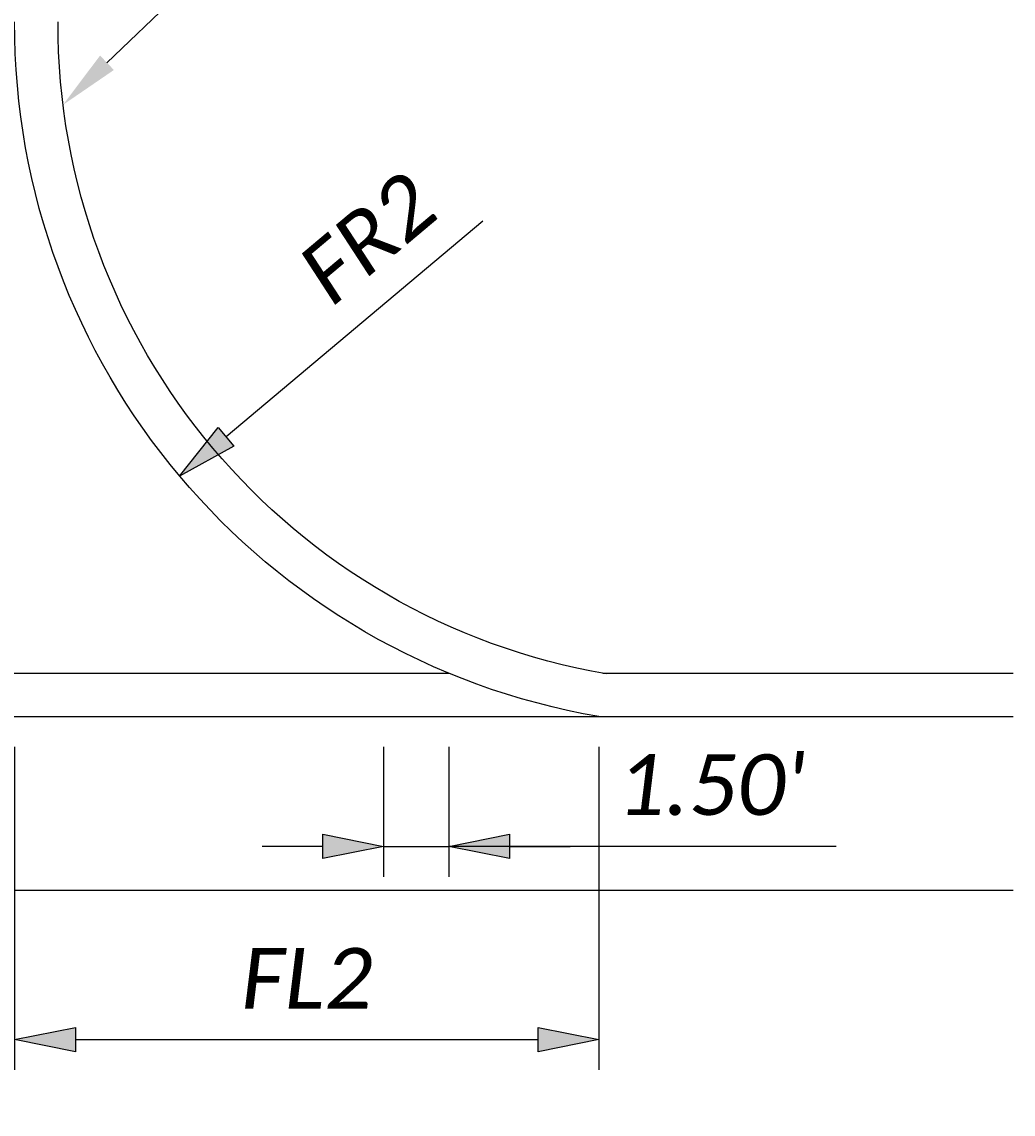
# Model space of a CAD drawing. Header units: feet. Extents: x 18 to 323, y 69 to 368.
# Tile 13 of 16: x 175 to 197, y 104 to 129. Entities that reach past the tile are written whole.
import ezdxf
from ezdxf import colors
from ezdxf.entities.mleader import LeaderData, LeaderLine
from ezdxf.math import Vec2, Vec3

# ---------------------------------------------------------------- set-up
doc = ezdxf.new("R2010")
doc.units = ezdxf.units.FT
doc.header["$MEASUREMENT"] = 0
for name, color, linetype in [('PV_P_Curb', 120, 'Continuous'), ('PV_P_Drive', 230, 'Continuous'), ('PV_P_EOP', 7, 'Continuous'), ('SH_Text', 7, 'Continuous'), ('TX_P_1', 7, 'Continuous')]:
    doc.layers.add(name, color=color, linetype=linetype)
doc.styles.add('P_Slanted_Normal', font='calibrii.ttf', dxfattribs={"height": 0.14})
doc.styles.add('Slanted-Normal', font='font31.shx', dxfattribs={"height": 0.14})
doc.dimstyles.new('Dec-2  Slanted', dxfattribs={"dimtxt": 0.14, "dimasz": 0.14, "dimexe": 0.07, "dimexo": 0.07, "dimgap": 0.07, "dimtad": 1, "dimzin": 3, "dimdsep": 46, "dimtxsty": 'Slanted-Normal', "dimblk": 'Dim1', "dimcen": 0, "dimclrd": 95, "dimclre": 95, "dimclrt": 7, "dimazin": 3, "dimtfac": 1, "dimtix": 1, "dimtofl": 0, "dimtmove": 1, "dimatfit": 3, "dimldrblk": 'Dim1', "dimfxl": 1, "dimtolj": 1, "dimtzin": 0, "dimlwd": -1, "dimlwe": -1, "dimarcsym": 0})
doc.dimstyles.new('Dec-2  Slanted-Degrees', dxfattribs={"dimtxt": 0.14, "dimasz": 0.14, "dimexe": 0.07, "dimexo": 0.07, "dimgap": 0.07, "dimtad": 1, "dimzin": 3, "dimdsep": 46, "dimtxsty": 'Slanted-Normal', "dimblk": 'Dim1', "dimcen": 0, "dimclrd": 95, "dimclre": 95, "dimclrt": 7, "dimazin": 3, "dimtfac": 1, "dimtix": 1, "dimtofl": 0, "dimtmove": 1, "dimatfit": 3, "dimldrblk": 'Dim1', "dimfxl": 1, "dimtolj": 1, "dimtzin": 0, "dimlwd": -1, "dimlwe": -1, "dimarcsym": 0})

# ---------------------------------------------------------------- blocks, each defined once
blk = doc.blocks.new('Dim1')
h = blk.add_hatch(color=4)
h.dxf.hatch_style = 1
h.paths.add_polyline_path([(0, 0), (-1, -0.2), (-1, 0.2)])
at = {"color": 4}
blk.add_lwpolyline([(0, 0), (-1, -0.2), (-1, 0.2), (0, 0)], dxfattribs=at)
blk = doc.blocks.new('*D1034')
at = {"layer": 'Defpoints', "color": 0, "transparency": 16777216}
for p in [(163.389, 146.201, 394.632), (171.449, 98.925), (129.389, 94.271, 394.632), (163.389, 94.271, 394.632), (197.389, 94.271, 394.632)]:
    blk.add_point(p, dxfattribs=at)
at = {"layer": 'SH_Text', "color": 95, "linetype": 'Continuous', "transparency": 16777216}
blk.add_arc((163.389, 94.271), 9.307, 8.6273, 81.3727, dxfattribs=at)
at = {"layer": 'SH_Text', "color": 95, "transparency": 16777216, "xscale": 1.4, "yscale": 1.4, "zscale": 1.4}
for p, rotation in [((163.389, 103.578), 175.6863591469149), ((172.695, 94.271), 274.3136408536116)]:
    blk.add_blockref('Dim1', p, dxfattribs=dict(at, rotation=rotation))
at = {"layer": 'SH_Text', "color": 7, "transparency": 16777216, "insert": (170.96, 101.842), "char_height": 1.4, "attachment_point": 5, "rotation": 315, "style": 'Slanted-Normal'}
blk.add_mtext('\\A1;{\\Ffont57|c0;D}', dxfattribs=at)
blk = doc.blocks.new('*D1029')
at = {"layer": 'Defpoints', "color": 0, "transparency": 16777216}
for p in [(174.389, 113.177, 394.632), (187.849, 113.177, 394.632), (187.849, 105.739)]:
    blk.add_point(p, dxfattribs=at)
at = {"layer": 'SH_Text', "color": 95, "linetype": 'Continuous', "transparency": 16777216}
for p, q in [((174.389, 112.477), (174.389, 105.039)), ((187.849, 112.477), (187.849, 105.039)), ((175.789, 105.739), (186.449, 105.739))]:
    blk.add_line(p, q, dxfattribs=at)
at = {"layer": 'SH_Text', "color": 95, "transparency": 16777216, "xscale": 1.4, "yscale": 1.4, "zscale": 1.4, "rotation": 180}
blk.add_blockref('Dim1', (174.389, 105.739), dxfattribs=at)
at = {"layer": 'SH_Text', "color": 95, "transparency": 16777216, "xscale": 1.4, "yscale": 1.4, "zscale": 1.4}
blk.add_blockref('Dim1', (187.849, 105.739), dxfattribs=at)
at = {"layer": 'SH_Text', "color": 7, "transparency": 16777216, "insert": (181.119, 107.149), "char_height": 1.4, "attachment_point": 5, "style": 'P_Slanted_Normal'}
blk.add_mtext('\\A1;FL2', dxfattribs=at)
blk = doc.blocks.new('*D1033')
at = {"layer": 'Defpoints', "color": 0, "transparency": 16777216}
for p in [(182.889, 113.177, 394.632), (184.389, 113.177, 394.632), (184.389, 110.186)]:
    blk.add_point(p, dxfattribs=at)
at = {"layer": 'SH_Text', "color": 95, "linetype": 'Continuous', "transparency": 16777216}
for p, q in [((182.889, 112.477), (182.889, 109.486)), ((184.389, 112.477), (184.389, 109.486)), ((181.489, 110.186), (180.089, 110.186)), ((182.889, 110.186), (184.389, 110.186)), ((193.31, 110.186), (184.389, 110.186)), ((185.789, 110.186), (187.189, 110.186))]:
    blk.add_line(p, q, dxfattribs=at)
at = {"layer": 'SH_Text', "color": 95, "transparency": 16777216, "xscale": 1.4, "yscale": 1.4, "zscale": 1.4}
blk.add_blockref('Dim1', (182.889, 110.186), dxfattribs=at)
at = {"layer": 'SH_Text', "color": 95, "transparency": 16777216, "xscale": 1.4, "yscale": 1.4, "zscale": 1.4, "rotation": 180}
blk.add_blockref('Dim1', (184.389, 110.186), dxfattribs=at)
at = {"layer": 'SH_Text', "color": 7, "transparency": 16777216, "insert": (190.439, 111.603), "char_height": 1.4, "attachment_point": 5, "style": 'P_Slanted_Normal'}
blk.add_mtext("\\A1;1.50'", dxfattribs=at)
blk = doc.blocks.new('*D1039')
at = {"layer": 'Defpoints', "color": 0, "transparency": 16777216}
for p in [(190.589, 129.143), (178.19, 118.717)]:
    blk.add_point(p, dxfattribs=at)
at = {"layer": 'TX_P_1', "color": 95, "linetype": 'Continuous', "transparency": 16777216}
blk.add_line((185.17, 124.586), (179.262, 119.618), dxfattribs=at)
at = {"layer": 'TX_P_1', "color": 95, "transparency": 16777216, "xscale": 1.4, "yscale": 1.4, "zscale": 1.4, "rotation": 220.0616139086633}
blk.add_blockref('Dim1', (178.19, 118.717), dxfattribs=at)
at = {"layer": 'TX_P_1', "color": 7, "transparency": 16777216, "insert": (182.515, 124.196), "char_height": 1.4, "attachment_point": 5, "rotation": 40.0616, "style": 'P_Slanted_Normal'}
blk.add_mtext('\\A1;FR2', dxfattribs=at)

msp = doc.modelspace()

# ---------------------------------------------------------------- linework, layer by layer
at = {"layer": 'PV_P_Curb'}
msp.add_lwpolyline([(188.018, 114.162, -0.365851), (175.389, 129.174, -0.365851)], format="xyb", dxfattribs=at)
for points in [[(142.389, 114.177), (184.389, 114.177)], [(187.936, 114.177), (197.389, 114.177)], [(129.389, 113.177), (197.389, 113.177)]]:
    msp.add_lwpolyline(points, dxfattribs=at)
at = {"layer": 'PV_P_Drive'}
msp.add_lwpolyline([(187.849, 113.177, -0.365851), (174.389, 129.177)], format="xyb", dxfattribs=at)
at = {"layer": 'PV_P_EOP'}
msp.add_lwpolyline([(129.389, 109.177), (197.389, 109.177)], dxfattribs=at)

# ---------------------------------------------------------------- dimensions: what is measured, and where the dimension line sits
at = {"layer": 'SH_Text'}
dim = msp.add_angular_dim_2l(base=(171.449, 98.925), line1=((197.389, 94.271), (129.389, 94.271)), line2=((163.389, 146.201), (163.389, 94.271)), text='{\\Ffont57|c0;D}', dimstyle='Dec-2  Slanted-Degrees', override={"dimscale": 0}, dxfattribs=at)
dim.commit()
dim.dimension.update_dxf_attribs({"geometry": '*D1034', "text_midpoint": (170.96, 101.842, -394.632)})
dim = msp.add_aligned_dim(p1=(174.389, 113.177), p2=(187.849, 113.177), distance=-7.438, text='FL2', dimstyle='Dec-2  Slanted-Degrees', override={"dimtxsty": 'P_Slanted_Normal'}, dxfattribs=at)
dim.commit()
dim.dimension.update_dxf_attribs({"geometry": '*D1029', "text_midpoint": (181.119, 107.149, -394.632)})
dim = msp.add_linear_dim(base=(184.389, 110.186, -394.632), p1=(182.889, 113.177), p2=(184.389, 113.177), angle=0, dimstyle='Dec-2  Slanted', override={"dimpost": "'", "dimtxsty": 'P_Slanted_Normal'}, dxfattribs=at)
dim.commit()
dim.dimension.update_dxf_attribs({"geometry": '*D1033', "text_midpoint": (190.439, 111.124, -394.632), "dimtype": 161})
at = {"layer": 'TX_P_1'}
dim = msp.add_radius_dim(center=(190.589, 129.143), mpoint=(178.19, 118.717), text='FR2', dimstyle='Dec-2  Slanted', override={"dimpost": "'", "dimtxsty": 'P_Slanted_Normal'}, dxfattribs=at)
dim.commit()
dim.dimension.update_dxf_attribs({"geometry": '*D1039', "text_midpoint": (183.422, 123.117), "dimtype": 164})

# ---------------------------------------------------------------- leaders
at = {"layer": 'SH_Text'}
ml = msp.add_multileader_mtext('Standard', dxfattribs=at)
ml.set_content('DRIVE CURB', color=256, style='P_Slanted_Normal')
ml.set_leader_properties()
ml.build(insert=Vec2(0, 0))
ml.multileader.update_dxf_attribs({"dogleg_length": 0.18, "arrow_head_size": 1.4, "scale": 10})
ctx = ml.context
ctx.base_point, ctx.scale, ctx.char_height, ctx.arrow_head_size, ctx.landing_gap_size, ctx.plane_origin = Vec3(180.737, 130.551), 10, 1.4, 1.4, 0.9, Vec3(-60.065, -28.287)
notes = []
notes.append((ctx, [(0, (1, 1, 0), (178.937, 130.551), (1, 0), 1.8, [(0, [(175.505, 127.266)], 0, [])])]))
ctx.mtext.insert, ctx.mtext.flow_direction = Vec3(181.637, 131.261), 5
for ctx, leaders in notes:
    for number, flags, end, landing, length, lines in leaders:
        leader = LeaderData()
        leader.index, (leader.has_last_leader_line, leader.has_dogleg_vector, leader.attachment_direction) = number, flags
        leader.last_leader_point, leader.dogleg_vector, leader.dogleg_length = Vec3(end), Vec3(landing), length
        for number, points, colour, breaks in lines:
            line = LeaderLine()
            line.index, line.vertices, line.color, line.breaks = number, Vec3.list(points), colors.encode_raw_color(colour), breaks
            leader.lines.append(line)
        ctx.leaders.append(leader)

doc.saveas('drawing.dxf')
